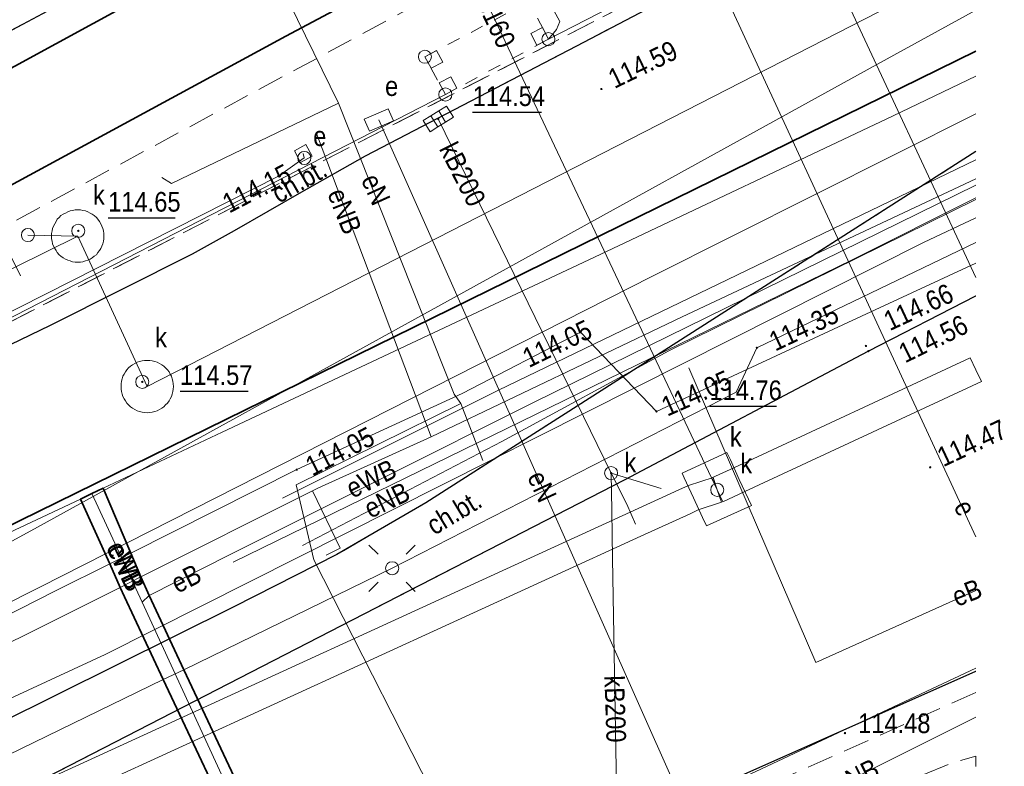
# Model space of a CAD drawing. Header units: metres. Extents: x 7495425 to 7495712, y 5787905 to 5788232.
# Tile 30 of 39: x 7495672 to 7495709, y 5787961 to 5787989. Entities that reach past the tile are written whole.
import ezdxf
from ezdxf.enums import TextEntityAlignment as Align

# ---------------------------------------------------------------- set-up
doc = ezdxf.new("R2010")
doc.units = ezdxf.units.M
for name, pattern in [('1.0_0.5', [1.5, 1, -0.5]), ('1.5_0.5', [2, 1.5, -0.5]), ('219-500', [0]), ('egug-500', [1, 0.5, -0.5]), ('l219_500', [0]), ('l32_500', [0]), ('otda_500', [1, 0.5, -0.5])]:
    doc.linetypes.add(name, pattern=pattern)
doc.layers.get('0').update_dxf_attribs({"color": 2, "lineweight": 5})
doc.styles.get("Standard").update_dxf_attribs({"font": 'Working1250', "width": 0.75})
doc.linetypes.add('otkb_500', pattern='A,1.75,0,[16,ksztalty.shx,S=1,R=0,X=0,Y=0],1.75', length=3.5)

# ---------------------------------------------------------------- blocks, each defined once
blk = doc.blocks.new('US22')
at = {"color": 0, "linetype": 'Continuous', "lineweight": 13}
blk.add_circle((0, 0), 0.25, dxfattribs=at)
blk = doc.blocks.new('PW01')
at = {"linetype": 'Continuous', "lineweight": 13}
h = blk.add_hatch(color=0, dxfattribs=at)
edge = h.paths.add_edge_path()
edge.add_arc((0, 0), 0.045, 0, 360)
blk = doc.blocks.new('US22A')
at = {"color": 0, "linetype": 'Continuous', "lineweight": 0}
blk.add_lwpolyline([(-0.25, -0.25), (0.25, -0.25), (0.25, 0.25), (-0.25, 0.25)], close=True, dxfattribs=at)
blk = doc.blocks.new('US15')
at = {"color": 0, "linetype": 'Continuous', "lineweight": 13}
blk.add_circle((0, 0), 0.25, dxfattribs=at)
blk = doc.blocks.new('US18')
at = {"color": 0, "linetype": 'Continuous', "lineweight": 13}
for p, q in [((-0.5, -0.25), (-0.5, 0.25)), ((-0.5, 0.25), (0.5, 0.25)), ((0.5, -0.25), (0.5, 0.25)), ((-0.5, -0.25), (0.5, -0.25))]:
    blk.add_line(p, q, dxfattribs=at)
blk = doc.blocks.new('SM01')
at = {"color": 0, "linetype": 'Continuous', "lineweight": 13}
for p, q in [((-0.53, 0.531), (-0.883, 0.884)), ((0.531, 0.531), (0.884, 0.884)), ((-0.53, -0.53), (-0.883, -0.883)), ((0.531, -0.53), (0.884, -0.883))]:
    blk.add_line(p, q, dxfattribs=at)
blk.add_circle((0, 0), 0.25, dxfattribs=at)
blk = doc.blocks.new('IB04')
at = {"color": 0, "linetype": 'Continuous', "lineweight": 13}
blk.add_circle((0, 0), 0.25, dxfattribs=at)
blk = doc.blocks.new('US05')
at = {"color": 0, "linetype": 'Continuous', "lineweight": 13}
for p, q in [((-0.525, -0.25), (-0.525, 0.25)), ((-0.525, 0.25), (-0.175, 0.25)), ((-0.175, -0.25), (-0.175, 0.25)), ((-0.175, 0.25), (0.175, 0.25)), ((0.175, -0.25), (0.175, 0.25)), ((0.175, 0.25), (0.525, 0.25)), ((0.525, -0.25), (0.525, 0.25)), ((-0.525, -0.25), (-0.175, -0.25)), ((-0.175, -0.25), (0.175, -0.25)), ((0.175, -0.25), (0.525, -0.25))]:
    blk.add_line(p, q, dxfattribs=at)
blk = doc.blocks.new('IB10')
at = {"color": 0, "linetype": 'Continuous', "lineweight": 13}
for p, q in [((0, 0), (0, 0.5)), ((0, 0.5), (0.5, 0.5)), ((0.5, 0), (0.5, 0.5)), ((0, 0), (0.5, 0))]:
    blk.add_line(p, q, dxfattribs=at)

msp = doc.modelspace()

# ---------------------------------------------------------------- linework, layer by layer
at = {"layer": '216-obręb ewidencyjny', "color": 7, "linetype": 'l32_500', "lineweight": 35, "flags": 128}
msp.add_lwpolyline([(7495708.18, 5787988.208), (7495653.83, 5787961.53)], dxfattribs=at)
at = {"layer": '218-kontur użytku gruntowego', "color": 3, "linetype": 'egug-500', "lineweight": 18, "flags": 128}
msp.add_lwpolyline([(7495708.18, 5787988.208), (7495653.83, 5787961.53)], dxfattribs=at)
at = {"layer": '219-działka ewidencyjna', "color": 7, "linetype": 'l219_500', "lineweight": 18, "flags": 128}
msp.add_lwpolyline([(7495708.18, 5787988.208), (7495653.83, 5787961.53)], dxfattribs=at)
at = {"layer": '219-działka ewidencyjna', "color": 7, "linetype": '219-500', "lineweight": 18, "flags": 128}
msp.add_lwpolyline([(7495708.18, 5787988.208), (7495653.83, 5787961.53)], dxfattribs=at)
at = {"layer": 'bariera ochronna', "color": 7, "linetype": 'otkb_500', "lineweight": 18, "flags": 128}
for points in [[(7495691.88, 5787988.67), (7495708.18, 5787997.052)], [(7495654.67, 5787969.47), (7495687.95, 5787986.56)]]:
    msp.add_lwpolyline(points, dxfattribs=at)
at = {"layer": 'chodnik', "color": 7, "linetype": '1.0_0.5', "lineweight": 18, "flags": 128}
for points in [[(7495708.18, 5788008.154), (7495697.34, 5788002.86), (7495688.66, 5787998.33), (7495674.51, 5787990.68), (7495668.77, 5787987.62), (7495658.84, 5787982.21), (7495649.72, 5787977.32), (7495649.52, 5787977.7), (7495648.75, 5787979.03)], [(7495655.16, 5787969.55), (7495655.31, 5787969.27), (7495649.82, 5787966.63), (7495648.42, 5787969.46), (7495648.8, 5787969.66), (7495652.6, 5787971.54), (7495652.53, 5787971.75), (7495657.99, 5787974.53), (7495664.27, 5787977.82), (7495688.16, 5787990.7), (7495700.02, 5787996.84), (7495708.18, 5788000.92)], [(7495708.18, 5787996.845), (7495655.16, 5787969.55)], [(7495708.18, 5787996.398), (7495692.96, 5787988.42), (7495684.9, 5787984.22), (7495679.91, 5787981.37), (7495678.3, 5787980.48), (7495672.89, 5787977.76), (7495655.31, 5787969.27), (7495655.17, 5787969.56), (7495708.18, 5787996.845)], [(7495660.86, 5787954.55), (7495659.64, 5787956.96), (7495679.88, 5787967.02), (7495683.81, 5787969.01), (7495687.2, 5787970.99), (7495708.18, 5787984.385)], [(7495708.18, 5787978.882), (7495704.08, 5787976.77), (7495694.78, 5787971.86), (7495669.75, 5787958.98), (7495660.86, 5787954.55)], [(7495708.18, 5787963.747), (7495686.98, 5787954.29), (7495677.47, 5787950.58), (7495674.7, 5787949.37), (7495666.19, 5787945.25), (7495665.3, 5787944.84), (7495667.16, 5787942.35), (7495668.73, 5787941.66), (7495667.94, 5787941.3), (7495665.52, 5787940.22), (7495665.3, 5787940.15), (7495664.82, 5787940.04), (7495664.32, 5787939.97), (7495664.17, 5787939.96), (7495663.67, 5787939.95), (7495663.17, 5787940), (7495662.68, 5787940.09), (7495662.2, 5787940.22), (7495662.16, 5787940.23), (7495661.7, 5787940.43), (7495661.3, 5787940.73), (7495660.99, 5787941.09), (7495660.75, 5787941.58), (7495660.57, 5787942.06), (7495660.4, 5787942.5), (7495660.12, 5787943.25), (7495664.88, 5787945.4), (7495665.91, 5787945.87), (7495674.34, 5787950.05), (7495676.99, 5787951.2), (7495686.64, 5787954.99), (7495708.18, 5787964.557)]]:
    msp.add_lwpolyline(points, dxfattribs=at)
at = {"layer": 'jezdnia', "color": 7, "linetype": '1.5_0.5', "lineweight": 18, "flags": 128}
for points in [[(7495603.56, 5788152.84), (7495609.77, 5788114.89), (7495628, 5787975.43), (7495628.44, 5787973.74), (7495629, 5787972.35), (7495629.4, 5787971.61), (7495629.98, 5787970.8), (7495630.5, 5787970.23), (7495631.27, 5787969.59), (7495632.11, 5787969.05), (7495631.17, 5787968.66), (7495632.44, 5787967.62), (7495634.14, 5787966.48), (7495636.18, 5787965.28), (7495638.12, 5787964.34), (7495643.16, 5787966.96), (7495645.63, 5787964.7), (7495647.35, 5787965.51), (7495649.64, 5787966.53), (7495649.82, 5787966.63), (7495655.31, 5787969.27), (7495672.89, 5787977.76), (7495678.3, 5787980.48), (7495679.11, 5787980.93), (7495679.91, 5787981.37), (7495682.48, 5787982.85), (7495684.9, 5787984.22), (7495692.96, 5787988.42), (7495708.18, 5787996.398)], [(7495708.18, 5787984.385), (7495687.2, 5787970.99), (7495683.81, 5787969.01), (7495679.88, 5787967.02), (7495659.64, 5787956.96), (7495652.8, 5787953.88), (7495648.57, 5787951.67), (7495647.93, 5787951.22), (7495647.71, 5787950.69), (7495647.73, 5787950.15), (7495648.03, 5787949.69), (7495648.55, 5787949.46), (7495649.23, 5787949.54), (7495654.04, 5787951.3), (7495660.86, 5787954.55), (7495669.75, 5787958.98), (7495694.78, 5787971.86), (7495704.08, 5787976.77), (7495708.18, 5787978.882)], [(7495708.18, 5787964.557), (7495686.64, 5787954.99), (7495676.99, 5787951.2), (7495674.34, 5787950.05), (7495665.91, 5787945.87), (7495664.88, 5787945.4), (7495660.12, 5787943.25), (7495660.4, 5787942.5), (7495660.57, 5787942.06), (7495660.75, 5787941.58), (7495660.99, 5787941.09), (7495661.3, 5787940.73), (7495661.7, 5787940.43), (7495662.16, 5787940.23), (7495662.2, 5787940.22), (7495662.68, 5787940.09), (7495663.17, 5787940), (7495663.67, 5787939.95), (7495664.17, 5787939.96), (7495664.32, 5787939.97), (7495664.82, 5787940.04), (7495665.3, 5787940.15), (7495665.52, 5787940.22), (7495667.94, 5787941.3), (7495668.73, 5787941.66), (7495701.46, 5787956.49), (7495704.21, 5787957.69), (7495707.05, 5787958.71), (7495708.18, 5787959.035)]]:
    msp.add_lwpolyline(points, dxfattribs=at)
at = {"layer": 'komora podziemna', "color": 34, "linetype": 'CONTINUOUS', "lineweight": 18, "flags": 128}
for points in [[(7495674.93, 5787981.16), (7495674.92, 5787981.06), (7495674.91, 5787980.97), (7495674.88, 5787980.87), (7495674.85, 5787980.78), (7495674.81, 5787980.69), (7495674.76, 5787980.61), (7495674.7, 5787980.53), (7495674.64, 5787980.45), (7495674.56, 5787980.39), (7495674.48, 5787980.33), (7495674.4, 5787980.28), (7495674.31, 5787980.24), (7495674.22, 5787980.21), (7495674.12, 5787980.18), (7495674.03, 5787980.17), (7495673.93, 5787980.16), (7495673.83, 5787980.17), (7495673.73, 5787980.18), (7495673.64, 5787980.21), (7495673.55, 5787980.24), (7495673.46, 5787980.28), (7495673.37, 5787980.33), (7495673.29, 5787980.39), (7495673.22, 5787980.45), (7495673.15, 5787980.53), (7495673.1, 5787980.61), (7495673.05, 5787980.69), (7495673, 5787980.78), (7495672.97, 5787980.87), (7495672.95, 5787980.97), (7495672.93, 5787981.06), (7495672.93, 5787981.16), (7495672.93, 5787981.26), (7495672.95, 5787981.36), (7495672.97, 5787981.45), (7495673, 5787981.54), (7495673.05, 5787981.63), (7495673.1, 5787981.72), (7495673.15, 5787981.8), (7495673.22, 5787981.87), (7495673.29, 5787981.94), (7495673.37, 5787981.99), (7495673.46, 5787982.04), (7495673.55, 5787982.09), (7495673.64, 5787982.12), (7495673.73, 5787982.14), (7495673.83, 5787982.16), (7495673.93, 5787982.16), (7495674.03, 5787982.16), (7495674.12, 5787982.14), (7495674.22, 5787982.12), (7495674.31, 5787982.09), (7495674.4, 5787982.04), (7495674.48, 5787981.99), (7495674.56, 5787981.94), (7495674.64, 5787981.87), (7495674.7, 5787981.8), (7495674.76, 5787981.72), (7495674.81, 5787981.63), (7495674.85, 5787981.54), (7495674.88, 5787981.45), (7495674.91, 5787981.36), (7495674.92, 5787981.26)], [(7495677.58, 5787975.42), (7495677.57, 5787975.32), (7495677.56, 5787975.23), (7495677.53, 5787975.13), (7495677.5, 5787975.04), (7495677.46, 5787974.95), (7495677.41, 5787974.87), (7495677.35, 5787974.79), (7495677.28, 5787974.72), (7495677.21, 5787974.65), (7495677.13, 5787974.59), (7495677.05, 5787974.54), (7495676.96, 5787974.5), (7495676.87, 5787974.47), (7495676.77, 5787974.44), (7495676.68, 5787974.43), (7495676.58, 5787974.42), (7495676.48, 5787974.43), (7495676.38, 5787974.44), (7495676.29, 5787974.47), (7495676.19, 5787974.5), (7495676.11, 5787974.54), (7495676.02, 5787974.59), (7495675.94, 5787974.65), (7495675.87, 5787974.72), (7495675.8, 5787974.79), (7495675.75, 5787974.87), (7495675.7, 5787974.95), (7495675.65, 5787975.04), (7495675.62, 5787975.13), (7495675.6, 5787975.23), (7495675.58, 5787975.32), (7495675.58, 5787975.42), (7495675.58, 5787975.52), (7495675.6, 5787975.62), (7495675.62, 5787975.71), (7495675.65, 5787975.81), (7495675.7, 5787975.89), (7495675.75, 5787975.98), (7495675.8, 5787976.06), (7495675.87, 5787976.13), (7495675.94, 5787976.2), (7495676.02, 5787976.25), (7495676.11, 5787976.3), (7495676.19, 5787976.35), (7495676.29, 5787976.38), (7495676.38, 5787976.4), (7495676.48, 5787976.42), (7495676.58, 5787976.42), (7495676.68, 5787976.42), (7495676.77, 5787976.4), (7495676.87, 5787976.38), (7495676.96, 5787976.35), (7495677.05, 5787976.3), (7495677.13, 5787976.25), (7495677.21, 5787976.2), (7495677.28, 5787976.13), (7495677.35, 5787976.06), (7495677.41, 5787975.98), (7495677.46, 5787975.89), (7495677.5, 5787975.81), (7495677.53, 5787975.71), (7495677.56, 5787975.62), (7495677.57, 5787975.52)], [(7495696.98, 5787972.11), (7495698.69, 5787972.9), (7495698.82, 5787972.62), (7495699.16, 5787971.87), (7495699.51, 5787971.12), (7495699.62, 5787970.88), (7495697.91, 5787970.11), (7495697.76, 5787970.42), (7495697.41, 5787971.18), (7495697.06, 5787971.94)]]:
    msp.add_lwpolyline(points, close=True, dxfattribs=at)
at = {"layer": 'krawężnik', "color": 7, "linetype": 'CONTINUOUS', "lineweight": 25, "flags": 128}
for points in [[(7495649.72, 5787977.32), (7495658.84, 5787982.21), (7495668.77, 5787987.62), (7495674.51, 5787990.68), (7495688.66, 5787998.33), (7495697.34, 5788002.86), (7495708.18, 5788008.154)], [(7495692.96, 5787988.42), (7495708.18, 5787996.398)], [(7495645.63, 5787964.7), (7495647.35, 5787965.51), (7495649.64, 5787966.53), (7495649.82, 5787966.63), (7495655.31, 5787969.27), (7495672.89, 5787977.76), (7495678.3, 5787980.48), (7495679.11, 5787980.93), (7495679.91, 5787981.37), (7495682.48, 5787982.85), (7495684.9, 5787984.22), (7495692.96, 5787988.42)], [(7495708.18, 5787984.385), (7495687.2, 5787970.99), (7495683.81, 5787969.01), (7495679.88, 5787967.02), (7495659.64, 5787956.96), (7495652.8, 5787953.88), (7495648.57, 5787951.67), (7495647.93, 5787951.22), (7495647.71, 5787950.69), (7495647.73, 5787950.15), (7495648.03, 5787949.69), (7495648.55, 5787949.46), (7495649.23, 5787949.54), (7495654.04, 5787951.3), (7495660.86, 5787954.55), (7495669.75, 5787958.98), (7495694.78, 5787971.86), (7495704.08, 5787976.77), (7495708.18, 5787978.882)], [(7495653.72, 5787940.24), (7495654.54, 5787940.64), (7495655.43, 5787941.11), (7495656.33, 5787941.53), (7495658.12, 5787942.29), (7495660.12, 5787943.25), (7495664.88, 5787945.4), (7495665.91, 5787945.87), (7495674.34, 5787950.05), (7495676.99, 5787951.2), (7495686.64, 5787954.99), (7495708.18, 5787964.557)]]:
    msp.add_lwpolyline(points, dxfattribs=at)
at = {"layer": 'obudowa ochronna przewodu', "color": 7, "linetype": 'CONTINUOUS', "lineweight": 35, "flags": 128}
msp.add_lwpolyline([(7495684.15, 5787949.78), (7495683.83, 5787949.97), (7495683.51, 5787950.16), (7495683.58, 5787950.59), (7495683.43, 5787950.91), (7495680.33, 5787957.58), (7495677.19, 5787964.24), (7495675.71, 5787967.4), (7495675.55, 5787967.76), (7495675.15, 5787968.66), (7495674.04, 5787971.13), (7495674.47, 5787971.34), (7495674.9, 5787971.54), (7495675.96, 5787969.07), (7495676.34, 5787968.16), (7495676.65, 5787967.45), (7495677.98, 5787964.62), (7495680, 5787960.31), (7495682.95, 5787954.13), (7495684.23, 5787951.26), (7495684.43, 5787950.81)], close=True, dxfattribs=at)
at = {"layer": 'przewód elektroenergetyczny podziemny', "color": 1, "linetype": 'CONTINUOUS', "lineweight": 18, "flags": 128}
for points in [[(7495708.18, 5788023.229), (7495699.16, 5788019.26), (7495689.6, 5788014.69), (7495679, 5788009.8), (7495660.95, 5788001.39), (7495667.62, 5787987.89), (7495671.74, 5787979.64)], [(7495685.54, 5788001.78), (7495692.31, 5787989.34), (7495692.19, 5787989.04), (7495691.88, 5787988.67)], [(7495695.94, 5787998.41), (7495695.12, 5787997.93), (7495708.18, 5787969.682)], [(7495683.87, 5787986.23), (7495680.11, 5787993.92)], [(7495638.11, 5787954.14), (7495648.99, 5787959.3), (7495658.87, 5787963.9), (7495670.04, 5787969.25), (7495674.04, 5787971.13), (7495674.47, 5787971.34), (7495674.9, 5787971.54), (7495679.44, 5787973.68), (7495693.85, 5787980.46), (7495705.03, 5787985.75), (7495708.18, 5787987.262)], [(7495677.14, 5787983.39), (7495677.51, 5787983.16), (7495683.87, 5787986.23), (7495688.29, 5787975.13), (7495688.54, 5787974.77), (7495682.26, 5787971.67), (7495682.93, 5787968.81), (7495688.16, 5787958.53)], [(7495685.41, 5787985.59), (7495698.14, 5787956.99), (7495702.92, 5787958.85), (7495703.06, 5787958.4)], [(7495683.03, 5787985.07), (7495687.41, 5787973.5)], [(7495658.82, 5787978.54), (7495661.79, 5787973.42), (7495681.58, 5787983.45), (7495682.57, 5787984.14)], [(7495708.18, 5787984.066), (7495689.98, 5787975.28), (7495681.74, 5787971.16)], [(7495682.57, 5787984.14), (7495682.53, 5787984.31)], [(7495708.18, 5787983.346), (7495696.98, 5787978.08), (7495687.41, 5787973.5)], [(7495708.18, 5787983.098), (7495691.31, 5787974.81), (7495679.74, 5787969.01)], [(7495682.5, 5787969.36), (7495690.1, 5787973.33), (7495696.47, 5787976.78), (7495708.18, 5787982.553)], [(7495708.18, 5787980.913), (7495699.83, 5787976.9), (7495699.04, 5787975.2), (7495685.92, 5787968.49)], [(7495708.18, 5787980.125), (7495703.3, 5787977.86), (7495696, 5787974.47), (7495693.1, 5787977.5), (7495688.59, 5787975.15), (7495682.28, 5787972.25), (7495675.96, 5787969.07), (7495675.15, 5787968.66), (7495673.11, 5787967.64), (7495661.65, 5787961.82), (7495652.47, 5787957.29), (7495651.62, 5787955.78), (7495644, 5787952.26), (7495634.14, 5787947.46), (7495629.99, 5787945.52), (7495619.18, 5787940.5), (7495608.18, 5787935.28), (7495596.05, 5787929.52), (7495584.88, 5787924.46), (7495572.18, 5787918.58)], [(7495708.18, 5787967.645), (7495702.08, 5787964.89), (7495697.24, 5787976.14)], [(7495688.54, 5787974.77), (7495689.38, 5787972.6)], [(7495687.41, 5787973.5), (7495683.09, 5787971.54), (7495682.88, 5787971.44), (7495676.34, 5787968.16), (7495675.55, 5787967.76), (7495671.86, 5787965.91), (7495656.52, 5787958.45), (7495653.99, 5787957.12), (7495653.22, 5787956.87)], [(7495674.47, 5787971.34), (7495676.38, 5787967.19), (7495680.73, 5787957.75), (7495684.01, 5787950.7), (7495683.83, 5787949.97)], [(7495674.47, 5787971.34), (7495676.38, 5787967.19), (7495680.73, 5787957.75), (7495684.01, 5787950.7), (7495683.83, 5787949.97)], [(7495682.88, 5787971.44), (7495683.94, 5787969.25), (7495683.4, 5787968.99)], [(7495679.74, 5787969.01), (7495676.65, 5787967.45), (7495676.38, 5787967.19)], [(7495685.92, 5787968.49), (7495677.98, 5787964.62), (7495677.19, 5787964.24), (7495660.42, 5787956.08)], [(7495708.18, 5787962.808), (7495699.34, 5787958.4), (7495695.07, 5787956.21), (7495690.7, 5787954.11), (7495684.44, 5787951.35), (7495684.23, 5787951.26), (7495683.43, 5787950.91), (7495680.04, 5787949.42), (7495668.56, 5787944.29), (7495661.59, 5787941.28), (7495661.27, 5787941.24)]]:
    msp.add_lwpolyline(points, dxfattribs=at)
at = {"layer": 'przewód gazowy', "color": 40, "linetype": 'CONTINUOUS', "lineweight": 18, "flags": 128}
for points in [[(7495708.18, 5787989.784), (7495704.4, 5787987.71), (7495672.4, 5787970.05), (7495664.76, 5787965.89), (7495662.15, 5787964.48), (7495622.4, 5787945.99)], [(7495708.18, 5787985.825), (7495695.82, 5787979.62), (7495672.51, 5787967.78), (7495664.53, 5787963.76), (7495645.5, 5787955.1), (7495640.42, 5787952.81), (7495625.63, 5787946.13)]]:
    msp.add_lwpolyline(points, dxfattribs=at)
at = {"layer": 'przewód kanalizacyjny', "color": 0, "lineweight": 18}
for p, q in [((7495707.969, 5787976.516), (7495698.95, 5787972.323)), ((7495707.969, 5787976.516), (7495708.18, 5787976.063)), ((7495708.391, 5787975.61), (7495708.18, 5787976.063)), ((7495708.391, 5787975.61), (7495699.371, 5787971.417)), ((7495698.95, 5787972.323), (7495698.11, 5787971.934)), ((7495697.224, 5787971.646), (7495696.86, 5787971.474)), ((7495698.164, 5787971.955), (7495697.224, 5787971.646)), ((7495698.11, 5787971.934), (7495698.32, 5787971.48)), ((7495698.164, 5787971.955), (7495698.32, 5787971.48)), ((7495696.86, 5787971.474), (7495694.993, 5787970.625)), ((7495698.476, 5787971.005), (7495698.32, 5787971.48)), ((7495698.531, 5787971.027), (7495698.32, 5787971.48)), ((7495699.371, 5787971.417), (7495698.531, 5787971.027)), ((7495698.476, 5787971.005), (7495697.596, 5787970.714)), ((7495694.993, 5787970.625), (7495630.889, 5787941.258)), ((7495697.28, 5787970.566), (7495695.407, 5787969.715)), ((7495697.596, 5787970.714), (7495697.28, 5787970.566)), ((7495695.407, 5787969.715), (7495631.291, 5787940.342))]:
    msp.add_line(p, q, dxfattribs=at)
at = {"layer": 'przewód kanalizacyjny', "color": 34, "linetype": 'CONTINUOUS', "lineweight": 18, "flags": 128}
for points in [[(7495698.32, 5787971.48), (7495681.71, 5788006.62)], [(7495708.18, 5787991.623), (7495676.58, 5787975.42)], [(7495687.68, 5787985.63), (7495694.27, 5787972.12)], [(7495673.93, 5787981.16), (7495644.14, 5787966.42)], [(7495673.93, 5787981.16), (7495672.03, 5787981.2)], [(7495676.58, 5787975.42), (7495673.93, 5787981.16)], [(7495694.27, 5787972.12), (7495694.3, 5787970.68), (7495694.31, 5787969.76), (7495694.33, 5787968.86), (7495694.5, 5787958.68)], [(7495694.27, 5787972.12), (7495696.18, 5787971.53)], [(7495694.27, 5787972.12), (7495694.87, 5787970.93), (7495695.2, 5787970.17)]]:
    msp.add_lwpolyline(points, dxfattribs=at)
at = {"layer": 'przewód telekomunikacyjny podziemny', "color": 30, "linetype": 'CONTINUOUS', "lineweight": 18, "flags": 128}
msp.add_lwpolyline([(7495679.86, 5787968.72), (7495703.46, 5787980.26), (7495708.18, 5787982.622)], dxfattribs=at)
at = {"layer": 'przewód wodociągowy', "color": 5, "linetype": 'CONTINUOUS', "lineweight": 18, "flags": 128}
for points in [[(7495690.44, 5788017.36), (7495693.74, 5788010.36), (7495702.96, 5787990.78), (7495708.18, 5787979.576)], [(7495706.19, 5787980.91), (7495708.18, 5787981.857)], [(7495557.73, 5787910.88), (7495674.97, 5787965.2), (7495706.19, 5787980.91)], [(7495652.38, 5787938.48), (7495674.62, 5787948.91), (7495708.18, 5787964.679)]]:
    msp.add_lwpolyline(points, dxfattribs=at)
at = {"layer": 'rzędna-Atr2', "color": 7, "flags": 128}
for points in [[(7495688.99, 5787985.89), (7495691.615, 5787985.89)], [(7495675.09, 5787981.86), (7495677.651, 5787981.86)], [(7495677.83, 5787975.25), (7495680.429, 5787975.25)], [(7495698.02, 5787974.67), (7495700.581, 5787974.67)]]:
    msp.add_lwpolyline(points, dxfattribs=at)
at = {"layer": 'tor', "color": 7, "linetype": 'CONTINUOUS', "lineweight": 35, "flags": 128}
for points in [[(7495595.8, 5787950.62), (7495637.47, 5787969.99), (7495658.56, 5787980.59), (7495677.37, 5787990.83), (7495685.82, 5787995.31), (7495697.8, 5788001.52), (7495704.06, 5788004.68), (7495708.18, 5788006.709)], [(7495597.33, 5787947.27), (7495640.19, 5787967.16), (7495647.09, 5787970.46), (7495652, 5787972.88), (7495657.35, 5787975.61), (7495663.66, 5787978.92), (7495681.86, 5787988.79), (7495687.56, 5787991.82), (7495693.48, 5787994.91), (7495699.42, 5787997.96), (7495708.18, 5788002.34)]]:
    msp.add_lwpolyline(points, dxfattribs=at)
at = {"layer": 'wiata', "color": 7, "linetype": 'otda_500', "lineweight": 18, "flags": 128}
msp.add_lwpolyline([(7495691.14, 5787990.1), (7495687.17, 5787988), (7495687.95, 5787986.56), (7495691.88, 5787988.67)], close=True, dxfattribs=at)
at = {"layer": 'zadrzewienie  zakrzewienie', "color": 7, "linetype": '1.0_0.5', "lineweight": 18, "flags": 128}
msp.add_lwpolyline([(7495708.18, 5787959.03), (7495707.05, 5787958.71), (7495704.21, 5787957.69), (7495701.46, 5787956.49), (7495668.73, 5787941.66), (7495667.16, 5787942.35), (7495667.52, 5787943.77), (7495690.73, 5787954.21), (7495707.22, 5787961.05), (7495708.18, 5787961.32)], close=True, dxfattribs=at)

# ---------------------------------------------------------------- block references
at = {"layer": 'kratka ściekowa', "color": 34, "linetype": 'CONTINUOUS', "lineweight": 18, "rotation": 211.643}
msp.add_blockref('US05', (7495687.68, 5787985.63), dxfattribs=at)
at = {"layer": 'latarnia', "color": 7, "linetype": 'CONTINUOUS', "lineweight": 18}
msp.add_blockref('SM01', (7495685.92, 5787968.49), dxfattribs=at)
at = {"layer": 'pikieta sztuczna', "color": 7, "linetype": 'CONTINUOUS', "lineweight": 13}
for p in [(7495693.9, 5787986.77), (7495703.99, 5787976.97), (7495704.08, 5787976.77), (7495706.44, 5787972.34), (7495703.19, 5787962.2)]:
    msp.add_blockref('PW01', p, dxfattribs=at)
at = {"layer": 'podpora (punkt)', "color": 7, "linetype": 'CONTINUOUS', "lineweight": 18}
for p in [(7495691.88, 5787988.67), (7495687.17, 5787988), (7495687.95, 5787986.56)]:
    msp.add_blockref('IB04', p, dxfattribs=at)
at = {"layer": 'rzędna', "color": 34, "linetype": 'CONTINUOUS', "lineweight": 18}
for p, rotation in [((7495687.68, 5787985.63), 211.643), ((7495676.39, 5787975.6), 179.909), ((7495694.27, 5787972.12), 179.909)]:
    msp.add_blockref('PW01', p, dxfattribs=dict(at, rotation=rotation))
at = {"layer": 'rzędna', "color": 1, "linetype": 'CONTINUOUS', "lineweight": 18, "rotation": 179.909}
for p in [(7495681.58, 5787983.45), (7495693.1, 5787977.5), (7495699.83, 5787976.9), (7495696, 5787974.47), (7495682.28, 5787972.25)]:
    msp.add_blockref('PW01', p, dxfattribs=at)
at = {"layer": 'rzędna', "color": 34, "linetype": 'CONTINUOUS', "lineweight": 18}
msp.add_blockref('PW01', (7495673.95, 5787981.36), dxfattribs=at)
at = {"layer": 'szafa elektroenergetyczna lub kontener', "color": 1, "linetype": 'CONTINUOUS', "lineweight": 18, "rotation": 23.412}
msp.add_blockref('US18', (7495685.41, 5787985.59), dxfattribs=at)
at = {"layer": 'słup przewodów napowietrznych', "color": 7, "linetype": 'CONTINUOUS', "lineweight": 18}
msp.add_blockref('US15', (7495682.57, 5787984.14), dxfattribs=at)
at = {"layer": 'wiata', "color": 7, "linetype": 'CONTINUOUS', "lineweight": 18}
for p, rotation in [((7495691.88, 5787988.67), 117.361), ((7495687.17, 5787988), 298.443), ((7495687.95, 5787986.56), 28.231)]:
    msp.add_blockref('IB10', p, dxfattribs=dict(at, rotation=rotation))
at = {"layer": 'właz do komory lub kanału - kwadratowy', "color": 7, "linetype": 'CONTINUOUS', "lineweight": 18, "rotation": 118.542}
msp.add_blockref('US22A', (7495682.53, 5787984.31), dxfattribs=at)
at = {"layer": 'właz do komory lub kanału - okrągły', "color": 7, "linetype": 'CONTINUOUS', "lineweight": 18, "rotation": 179.909}
for p in [(7495672.03, 5787981.2), (7495676.39, 5787975.6), (7495694.27, 5787972.12), (7495698.32, 5787971.48)]:
    msp.add_blockref('US22', p, dxfattribs=at)
at = {"layer": 'właz do komory lub kanału - okrągły', "color": 7, "linetype": 'CONTINUOUS', "lineweight": 18}
for p in [(7495673.95, 5787981.36), (7495698.32, 5787971.48)]:
    msp.add_blockref('US22', p, dxfattribs=at)

# ---------------------------------------------------------------- texts
at = {"layer": 'chodnik-Atr17', "color": 7, "width": 0.9}
msp.add_text('ch.bt.', height=0.75, rotation=29.732, dxfattribs=at).set_placement((7495681.6, 5787982.39))
msp.add_text('ch.bt.', height=0.75, rotation=31.159, dxfattribs=at).set_placement((7495688.28, 5787970.62), align=Align.MIDDLE_CENTER)
msp.add_text('ch.bt.', height=0.75, rotation=31.159, dxfattribs=at).set_placement((7495688.28, 5787970.62), align=Align.MIDDLE_CENTER)
at = {"layer": 'pikieta sztuczna-Atr2', "color": 7, "width": 0.9}
for s, rotation, p in [('114.59', 25.842, (7495694.4, 5787986.77)), ('114.66', 25.033, (7495704.9, 5787977.53)), ('114.56', 26.049, (7495705.48, 5787976.3)), ('114.47', 25.125, (7495706.94, 5787972.34))]:
    msp.add_text(s, height=0.75, rotation=rotation, dxfattribs=at).set_placement(p)
msp.add_text('114.48', height=0.75, dxfattribs=at).set_placement((7495703.69, 5787962.2))
at = {"layer": 'przewód elektroenergetyczny podziemny-Atr1', "color": 1, "width": 0.9}
for s, rotation, p in [('eN', 294.368, (7495685.3, 5787982.94)), ('eNB', 291.721, (7495684.11, 5787982.11)), ('eWB', 26.187, (7495685.12, 5787971.91)), ('eN', 294.958, (7495691.64, 5787971.61)), ('eNB', 25.507, (7495685.72, 5787971.09)), ('e', 295.776, (7495707.77, 5787970.79)), ('eWB', 295.718, (7495675.758, 5787968.567)), ('eNB', 295.718, (7495675.758, 5787968.567)), ('eB', 26.838, (7495678.06, 5787968.1)), ('eB', 21.4, (7495707.84, 5787967.56)), ('eNB', 26.504, (7495703.618, 5787960.533))]:
    msp.add_text(s, height=0.75, rotation=rotation, dxfattribs=at).set_placement(p, align=Align.MIDDLE_CENTER)
at = {"layer": 'przewód kanalizacyjny-Atr1', "color": 34, "width": 0.9}
msp.add_text('ks160', height=0.75, rotation=-64.701, dxfattribs=at).set_placement((7495689.29, 5787990.59), align=Align.MIDDLE_LEFT)
for rotation, p in [(296.969, (7495688.61, 5787983.52)), (271.936, (7495694.43, 5787963.12))]:
    msp.add_text('kB200', height=0.75, rotation=rotation, dxfattribs=at).set_placement(p, align=Align.MIDDLE_CENTER)
at = {"layer": 'rzędna-Atr2', "color": 34, "width": 0.9}
for s, p in [('114.54', (7495688.99, 5787985.897)), ('114.65', (7495675.09, 5787981.868)), ('114.57', (7495677.83, 5787975.258)), ('114.76', (7495698.02, 5787974.678))]:
    msp.add_text(s, height=0.75, dxfattribs=at).set_placement(p, align=Align.BOTTOM_LEFT)
at = {"layer": 'rzędna-Atr2', "color": 1, "width": 0.9}
for s, rotation, p in [('114.15', 27.209, (7495679.53, 5787982.35)), ('114.35', 25.228, (7495700.37, 5787977.09)), ('114.05', 25.804, (7495690.97, 5787976.46)), ('114.05', 23.881, (7495696.26, 5787974.61)), ('114.05', 27.284, (7495682.7, 5787972.32))]:
    msp.add_text(s, height=0.75, rotation=rotation, dxfattribs=at).set_placement(p, align=Align.MIDDLE_LEFT)
at = {"layer": 'szafa elektroenergetyczna lub kontener-Atr17', "color": 1, "width": 0.9}
msp.add_text('e', height=0.75, dxfattribs=at).set_placement((7495685.65, 5787986.88), align=Align.MIDDLE_LEFT)
at = {"layer": 'właz do komory lub kanału - kwadratowy-Atr17', "color": 7, "width": 0.9}
msp.add_text('e', height=0.75, dxfattribs=at).set_placement((7495682.91, 5787984.97), align=Align.MIDDLE_LEFT)
at = {"layer": 'właz do komory lub kanału - okrągły-Atr17', "color": 7, "width": 0.9}
for p in [(7495674.51, 5787982.73), (7495694.78, 5787972.52)]:
    msp.add_text('k', height=0.75, dxfattribs=at).set_placement(p, align=Align.MIDDLE_LEFT)
for p in [(7495676.88, 5787976.92), (7495699.2, 5787972.11)]:
    msp.add_text('k', height=0.75, dxfattribs=at).set_placement(p)
msp.add_text('k', height=0.75, dxfattribs=at).set_placement((7495699.25, 5787973.88), align=Align.TOP_RIGHT)

doc.saveas('drawing.dxf')
